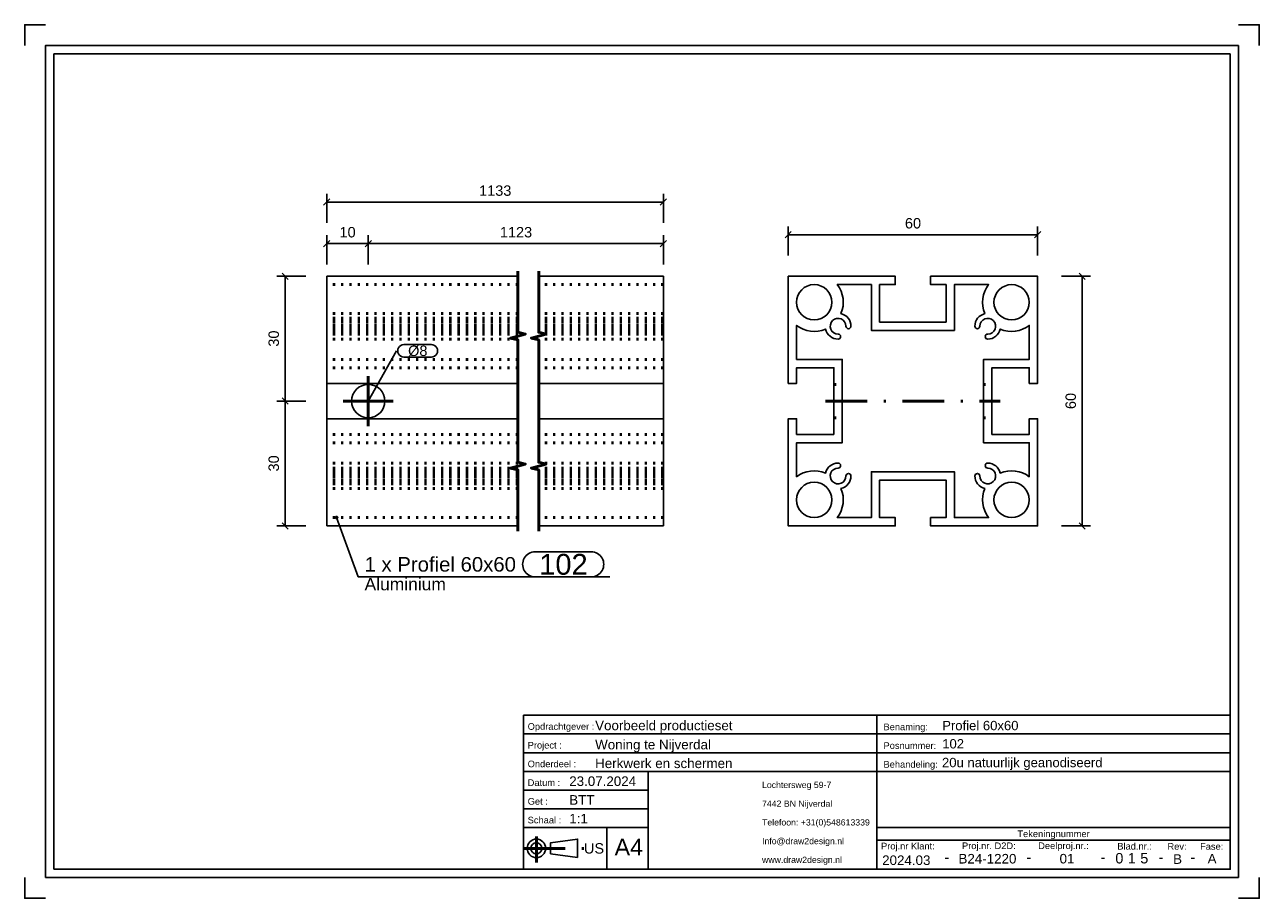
# Model space of a CAD drawing. Header units: millimetres. Extents: x 417 to 714, y -334 to -124.
import ezdxf
from ezdxf.enums import TextEntityAlignment as Align

# ---------------------------------------------------------------- set-up
doc = ezdxf.new("R2010")
doc.units = ezdxf.units.MM
doc.linetypes.add('DOT', pattern=[2, 0.5, -1.5])
doc.linetypes.add('STRICHPUNKT2', pattern=[18.5, 10, -4, 0.5, -4])
doc.layers.get('0').update_dxf_attribs({"linetype": 'CONTINUOUS'})
for name, color, linetype in [('DIM49', 4, 'CONTINUOUS'), ('TXT_ALL', 7, 'CONTINUOUS'), ('TXT_DIM49', 2, 'CONTINUOUS'), ('TXT_YELLOW', 2, 'CONTINUOUS')]:
    doc.layers.add(name, color=color, linetype=linetype)
doc.layers.add('LE_ALL', color=7, linetype='CONTINUOUS', lineweight=50)
doc.styles.add('ARIAL', font='arial.ttf')

# ---------------------------------------------------------------- blocks, each defined once
blk = doc.blocks.new('TFIELD_00005', base_point=(594.02, -324.86))
at = {"layer": 'TXT_YELLOW', "style": 'ARIAL'}
for s, p in [('Lochtersweg 59-7', (594.02, -306.86)), ('7442 BN Nijverdal', (594.02, -311.36)), ('Telefoon: +31(0)548613339', (594.02, -315.86)), ('Info@draw2design.nl', (594.02, -320.36)), ('www.draw2design.nl', (594.02, -324.86))]:
    blk.add_text(s, height=1.5, dxfattribs=at).set_placement(p, align=Align.MIDDLE_LEFT)
blk = doc.blocks.new('FLEX_00004', base_point=(606.83, -327.11))
blk.add_blockref('TFIELD_00005', (594.02, -324.86))
blk = doc.blocks.new('D2D_00003', base_point=(566.89, -325.25))
blk.add_blockref('FLEX_00004', (606.83, -327.11))
blk = doc.blocks.new('TFIELD_00007', base_point=(558.55, -321.8))
at = {"layer": 'TXT_YELLOW', "style": 'ARIAL'}
blk.add_text('A4', height=4, dxfattribs=at).set_placement((558.55, -321.8), align=Align.MIDDLE_LEFT)
blk = doc.blocks.new('FLEX_00006', base_point=(561.93, -321.8))
blk.add_blockref('TFIELD_00007', (558.55, -321.8))
blk = doc.blocks.new('TFIELD_00013', base_point=(551.17, -322.11))
at = {"layer": 'TXT_YELLOW', "style": 'ARIAL'}
blk.add_text('US', height=2.5, dxfattribs=at).set_placement((551.17, -322.11), align=Align.MIDDLE_LEFT)
blk = doc.blocks.new('FLEX_00012', base_point=(551.17, -322.11))
blk.add_blockref('TFIELD_00013', (551.17, -322.11))
blk = doc.blocks.new('US_00011', base_point=(541.08, -322.11))
blk.add_line((543.1, -323.44), (549.66, -324.33))
blk.add_lwpolyline([(543.1, -323.44), (543.1, -320.78), (549.66, -319.89), (549.66, -324.33)])
for radius in [2.22, 1.33]:
    blk.add_circle((539.74, -322.11), radius)
at = {"layer": 'LE_ALL', "color": 1, "linetype": 'STRICHPUNKT2'}
for p, q in [((539.74, -319.29), (539.74, -325.52)), ((536.64, -322.11), (551.51, -322.11))]:
    blk.add_line(p, q, dxfattribs=at)
blk.add_blockref('FLEX_00012', (551.17, -322.11))
blk = doc.blocks.new('SCHRIFE_00015', base_point=(547.64, -307.11))
for p, q in [((536.64, -290.11), (621.64, -290.11)), ((536.64, -290.11), (536.64, -327.11)), ((621.64, -290.11), (706.64, -290.11)), ((621.64, -327.11), (621.64, -290.11)), ((706.64, -290.11), (706.64, -327.11)), ((536.64, -294.61), (621.64, -294.61)), ((621.64, -294.61), (706.64, -294.61)), ((536.64, -299.11), (621.64, -299.11)), ((621.64, -299.11), (706.64, -299.11)), ((536.64, -303.61), (706.64, -303.61)), ((566.64, -303.61), (566.64, -327.11)), ((566.64, -308.11), (536.64, -308.11)), ((566.64, -312.61), (536.64, -312.61)), ((566.64, -317.11), (536.64, -317.11)), ((556.64, -317.11), (556.64, -327.11)), ((706.64, -317.11), (621.64, -317.11)), ((706.64, -320.11), (621.64, -320.11)), ((706.64, -327.11), (536.64, -327.11))]:
    blk.add_line(p, q)
at = {"layer": 'TXT_YELLOW', "style": 'ARIAL'}
for s, height, p in [('Voorbeeld productieset', 2.3, (553.87, -293.71)), ('Profiel 60x60', 2.25, (637.36, -293.71)), ('Woning te Nijverdal', 2.3, (553.87, -298.31)), ('102', 2.25, (637.36, -298.1)), ('Herkwerk en schermen', 2.3, (553.87, -302.81)), ('20u natuurlijk geanodiseerd', 2.25, (637.31, -302.6)), ('23.07.2024', 2.3, (547.64, -307.11)), ('BTT', 2.3, (547.64, -311.61)), ('1:1', 2.3, (547.64, -316.11))]:
    blk.add_text(s, height=height, dxfattribs=at).set_placement(p)
for s, height, p in [('B24-1220', 2.3, (648.24, -325.75)), ('01', 2.3, (667.38, -325.74)), ('B', 2.3, (693.98, -325.84)), ('A', 2.3, (702.28, -325.74)), ('2024.03', 2.3, (628.72, -326.11)), ('-', 2.5, (638.47, -325.45)), ('-', 2.5, (658.21, -325.45)), ('-', 2.5, (676.04, -325.45)), ('-', 2.5, (689.98, -325.45)), ('-', 2.5, (697.63, -325.45))]:
    blk.add_text(s, height=height, dxfattribs=at).set_placement(p, align=Align.CENTER)
blk = doc.blocks.new('TFIELD_00019', base_point=(685, -324.48))
at = {"layer": 'TXT_ALL', "style": 'ARIAL'}
blk.add_text('5', height=2.5, dxfattribs=at).set_placement((685, -324.48), align=Align.MIDDLE_LEFT)
blk = doc.blocks.new('5_00018')
blk.add_blockref('TFIELD_00019', (685, -324.48))
blk = doc.blocks.new('TELLER1_00017')
blk.add_blockref('5_00018', (0, 0))
blk = doc.blocks.new('TFIELD_00022', base_point=(682, -324.48))
at = {"layer": 'TXT_ALL', "style": 'ARIAL'}
blk.add_text('1', height=2.5, dxfattribs=at).set_placement((682, -324.48), align=Align.MIDDLE_LEFT)
blk = doc.blocks.new('1_00021')
blk.add_blockref('TFIELD_00022', (682, -324.48))
blk = doc.blocks.new('TELLER2_00020')
blk.add_blockref('1_00021', (0, 0))
blk = doc.blocks.new('TFIELD_00025', base_point=(679, -324.48))
at = {"layer": 'TXT_ALL', "style": 'ARIAL'}
blk.add_text('0', height=2.5, dxfattribs=at).set_placement((679, -324.48), align=Align.MIDDLE_LEFT)
blk = doc.blocks.new('0_00024')
blk.add_blockref('TFIELD_00025', (679, -324.48))
blk = doc.blocks.new('TELLER3_00023')
blk.add_blockref('0_00024', (0, 0))
blk = doc.blocks.new('NL_00026', base_point=(537.64, -293.61))
at = {"layer": 'TXT_ALL', "color": 1, "style": 'ARIAL'}
blk.add_text('Tekeningnummer', height=1.6, dxfattribs=at).set_placement((664.14, -318.61), align=Align.MIDDLE_CENTER)
at = {"layer": 'TXT_YELLOW', "style": 'ARIAL'}
for s, p in [('Opdrachtgever :', (537.64, -293.61)), ('Benaming:', (623.24, -293.71)), ('Project :', (537.64, -298.11)), ('Posnummer:', (623.24, -298.21)), ('Onderdeel :', (537.64, -302.61)), ('Behandeling:', (623.24, -302.71)), ('Datum :', (537.64, -307.11)), ('Get :', (537.64, -311.61)), ('Schaal :', (537.64, -316.11)), ('Proj.nr Klant:', (622.64, -322.36)), ('Proj.nr. D2D:', (642.12, -322.29)), ('Deelproj.nr.:', (660.45, -322.28)), ('Blad.nr.:', (679.48, -322.4)), ('Rev:', (691.55, -322.44)), ('Fase:', (699.39, -322.44))]:
    blk.add_text(s, height=1.6, dxfattribs=at).set_placement(p)
blk = doc.blocks.new('SCHRIFE_00014')
for name, p in [('SCHRIFE_00015', (547.64, -307.11)), ('NL_00026', (537.64, -293.61)), ('TELLER3_00023', (0, 0)), ('TELLER2_00020', (0, 0)), ('TELLER1_00017', (0, 0))]:
    blk.add_blockref(name, p)
blk = doc.blocks.new('DINA4Q_00002', base_point=(706.64, -131.11))
for p, q in [((708.64, -129.11), (708.64, -329.11)), ((423.64, -327.11), (423.64, -131.11)), ((423.64, -131.11), (706.64, -131.11)), ((421.64, -329.11), (708.64, -329.11))]:
    blk.add_line(p, q)
for points in [[(416.64, -129.11), (416.64, -124.11), (421.64, -124.11)], [(708.64, -124.11), (713.64, -124.11), (713.64, -129.11)], [(421.64, -329.11), (421.64, -129.11), (708.64, -129.11)], [(706.64, -131.11), (706.64, -327.11), (423.64, -327.11)], [(416.64, -329.11), (416.64, -334.11), (421.64, -334.11)], [(708.64, -334.11), (713.64, -334.11), (713.64, -329.11)]]:
    blk.add_lwpolyline(points)
for name, p in [('SCHRIFE_00014', (0, 0)), ('D2D_00003', (566.89, -325.25)), ('US_00011', (541.08, -322.11)), ('FLEX_00006', (561.93, -321.8))]:
    blk.add_blockref(name, p)
blk = doc.blocks.new('_ZBL0016_00001')
blk.add_blockref('DINA4Q_00002', (706.64, -131.11))
blk = doc.blocks.new('_D1', base_point=(492.37, -175.24))
at = {"layer": 'DIM49', "color": 1}
for p, q in [((489.29, -181.74), (489.29, -174.74)), ((499.29, -181.74), (499.29, -174.74)), ((490.04, -175.99), (488.54, -177.49)), ((489.29, -176.74), (499.29, -176.74)), ((498.54, -177.49), (500.04, -175.99))]:
    blk.add_line(p, q, dxfattribs=at)
at = {"layer": 'TXT_DIM49', "style": 'ARIAL'}
blk.add_text('10', height=2.5, dxfattribs=at).set_placement((492.37, -175.24))
blk = doc.blocks.new('_D2', base_point=(530.95, -175.24))
at = {"layer": 'DIM49', "color": 1}
for p, q in [((499.29, -181.74), (499.29, -174.74)), ((570.29, -181.74), (570.29, -174.74)), ((500.04, -175.99), (498.54, -177.49)), ((499.29, -176.74), (570.29, -176.74)), ((569.54, -177.49), (571.04, -175.99))]:
    blk.add_line(p, q, dxfattribs=at)
at = {"layer": 'TXT_DIM49', "style": 'ARIAL'}
blk.add_text('1123', height=2.5, dxfattribs=at).set_placement((530.95, -175.24))
blk = doc.blocks.new('_D3', base_point=(525.95, -165.24))
at = {"layer": 'DIM49', "color": 1}
for p, q in [((490.04, -165.99), (488.54, -167.49)), ((489.29, -171.74), (489.29, -164.74)), ((569.54, -167.49), (571.04, -165.99)), ((570.29, -171.74), (570.29, -164.74)), ((489.29, -166.74), (570.29, -166.74))]:
    blk.add_line(p, q, dxfattribs=at)
at = {"layer": 'TXT_DIM49', "style": 'ARIAL'}
blk.add_text('1133', height=2.5, dxfattribs=at).set_placement((525.95, -165.24))
blk = doc.blocks.new('_D4', base_point=(477.79, -231.51))
at = {"layer": 'DIM49', "color": 1}
for p, q in [((480.04, -215.34), (478.54, -213.84)), ((484.29, -214.59), (477.29, -214.59)), ((479.29, -244.59), (479.29, -214.59)), ((484.29, -244.59), (477.29, -244.59)), ((478.54, -243.84), (480.04, -245.34))]:
    blk.add_line(p, q, dxfattribs=at)
at = {"layer": 'TXT_DIM49', "style": 'ARIAL'}
blk.add_text('30', height=2.5, rotation=90.0002, dxfattribs=at).set_placement((477.79, -231.51))
blk = doc.blocks.new('_D5', base_point=(477.79, -201.51))
at = {"layer": 'DIM49', "color": 1}
for p, q in [((480.04, -185.34), (478.54, -183.84)), ((484.29, -184.59), (477.29, -184.59)), ((479.29, -214.59), (479.29, -184.59)), ((478.54, -213.84), (480.04, -215.34)), ((484.29, -214.59), (477.29, -214.59))]:
    blk.add_line(p, q, dxfattribs=at)
at = {"layer": 'TXT_DIM49', "style": 'ARIAL'}
blk.add_text('30', height=2.5, rotation=90.0002, dxfattribs=at).set_placement((477.79, -201.51))
blk = doc.blocks.new('SHAPE_00050', base_point=(499.29, -214.59))
at = {"layer": 'DIM49', "color": 3}
for p, q in [((507.87, -201), (514.47, -201)), ((499.29, -214.59), (506.12, -202.5)), ((514.47, -204), (507.87, -204))]:
    blk.add_line(p, q, dxfattribs=at)
for centre, start_param, end_param in [((507.87, -202.5), 1.570796, 4.712389), ((514.47, -202.5), 4.712389, 7.853982)]:
    blk.add_ellipse(centre, major_axis=(1.5, 0), ratio=1, start_param=start_param, end_param=end_param, dxfattribs=at)
at = {"layer": 'TXT_DIM49', "style": 'ARIAL'}
blk.add_text('Ø8', height=2.5, dxfattribs=at).set_placement((508.87, -202.5), align=Align.MIDDLE_LEFT)
blk = doc.blocks.new('SHAPE_00051', base_point=(491.67, -242.59))
at = {"layer": 'DIM49', "color": 3}
for p, q in [((491.41, -242.55), (491.92, -242.55)), ((491.46, -242.75), (491.87, -242.75)), ((491.78, -242.35), (491.56, -242.35)), ((491.67, -242.59), (496.9, -256.83)), ((539.42, -250.83), (552.94, -250.83)), ((496.9, -256.83), (557.44, -256.83)), ((552.94, -256.83), (539.42, -256.83))]:
    blk.add_line(p, q, dxfattribs=at)
blk.add_lwpolyline([(491.51, -242.37), (491.46, -242.42), (491.43, -242.48), (491.41, -242.54), (491.4, -242.61), (491.42, -242.68), (491.45, -242.74), (491.5, -242.79), (491.56, -242.83), (491.62, -242.85), (491.69, -242.85), (491.76, -242.83), (491.82, -242.8), (491.87, -242.76), (491.9, -242.7), (491.93, -242.63), (491.93, -242.56), (491.91, -242.5), (491.88, -242.44), (491.83, -242.39), (491.78, -242.35), (491.71, -242.33), (491.64, -242.33), (491.57, -242.34)], close=True, dxfattribs=at)
for centre, start_param, end_param in [((539.42, -253.83), 1.570796, 4.712389), ((552.94, -253.83), 4.712389, 7.853982)]:
    blk.add_ellipse(centre, major_axis=(3, 0), ratio=1, start_param=start_param, end_param=end_param, dxfattribs=at)
at = {"layer": 'TXT_DIM49', "style": 'ARIAL'}
for s, height, p in [('1 x Profiel 60x60', 3.5, (498.4, -253.83)), ('102', 5, (540.42, -253.83)), ('Aluminium', 3, (498.4, -258.58))]:
    blk.add_text(s, height=height, dxfattribs=at).set_placement(p, align=Align.MIDDLE_LEFT)
blk = doc.blocks.new('Profiel 60x60_00031', base_point=(570.29, -224.59))
for p, q in [((535.29, -184.59), (489.29, -184.59)), ((489.29, -210.34), (489.29, -184.59)), ((570.29, -184.59), (540.29, -184.59)), ((570.29, -210.34), (570.29, -184.59)), ((489.29, -218.84), (489.29, -210.34)), ((535.29, -210.34), (489.29, -210.34)), ((570.29, -210.34), (540.29, -210.34)), ((570.29, -218.84), (570.29, -210.34)), ((535.29, -218.84), (489.29, -218.84)), ((489.29, -244.59), (489.29, -218.84)), ((570.29, -218.84), (540.29, -218.84)), ((570.29, -244.59), (570.29, -218.84)), ((535.29, -244.59), (489.29, -244.59)), ((570.29, -244.59), (540.29, -244.59))]:
    blk.add_line(p, q)
blk.add_circle((499.29, -214.59), 4)
at = {"layer": 'LE_ALL', "color": 3, "linetype": 'DOT'}
for p, q in [((535.29, -186.59), (489.29, -186.59)), ((535.29, -186.59), (489.29, -186.59)), ((570.29, -186.59), (540.29, -186.59)), ((570.29, -186.59), (540.29, -186.59)), ((535.29, -193.57), (489.29, -193.57)), ((535.29, -194.69), (489.29, -194.69)), ((535.29, -195.09), (489.29, -195.09)), ((535.29, -195.59), (489.29, -195.59)), ((570.29, -193.57), (540.29, -193.57)), ((570.29, -194.69), (540.29, -194.69)), ((570.29, -195.09), (540.29, -195.09)), ((570.29, -195.59), (540.29, -195.59)), ((535.29, -196.4), (489.29, -196.4)), ((535.29, -196.59), (489.29, -196.59)), ((535.29, -197.19), (489.29, -197.19)), ((535.29, -197.28), (489.29, -197.28)), ((535.29, -197.59), (489.29, -197.59)), ((535.29, -197.84), (489.29, -197.84)), ((535.29, -198.49), (489.29, -198.49)), ((570.29, -196.4), (540.29, -196.4)), ((570.29, -196.59), (540.29, -196.59)), ((570.29, -197.19), (540.29, -197.19)), ((570.29, -197.28), (540.29, -197.28)), ((570.29, -197.59), (540.29, -197.59)), ((570.29, -197.84), (540.29, -197.84)), ((570.29, -198.49), (540.29, -198.49)), ((535.29, -199.69), (489.29, -199.69)), ((570.29, -199.69), (540.29, -199.69)), ((535.29, -204.59), (489.29, -204.59)), ((570.29, -204.59), (540.29, -204.59)), ((535.29, -206.59), (489.29, -206.59)), ((570.29, -206.59), (540.29, -206.59)), ((535.29, -222.59), (489.29, -222.59)), ((570.29, -222.59), (540.29, -222.59)), ((535.29, -224.59), (489.29, -224.59)), ((570.29, -224.59), (540.29, -224.59)), ((535.29, -229.49), (489.29, -229.49)), ((535.29, -230.69), (489.29, -230.69)), ((535.29, -231.34), (489.29, -231.34)), ((535.29, -231.59), (489.29, -231.59)), ((570.29, -229.49), (540.29, -229.49)), ((570.29, -230.69), (540.29, -230.69)), ((570.29, -231.34), (540.29, -231.34)), ((570.29, -231.59), (540.29, -231.59)), ((535.29, -231.89), (489.29, -231.89)), ((535.29, -231.99), (489.29, -231.99)), ((535.29, -232.59), (489.29, -232.59)), ((535.29, -232.78), (489.29, -232.78)), ((535.29, -233.59), (489.29, -233.59)), ((535.29, -234.09), (489.29, -234.09)), ((535.29, -234.49), (489.29, -234.49)), ((570.29, -231.89), (540.29, -231.89)), ((570.29, -231.99), (540.29, -231.99)), ((570.29, -232.59), (540.29, -232.59)), ((570.29, -232.78), (540.29, -232.78)), ((570.29, -233.59), (540.29, -233.59)), ((570.29, -234.09), (540.29, -234.09)), ((570.29, -234.49), (540.29, -234.49)), ((535.29, -235.61), (489.29, -235.61)), ((570.29, -235.61), (540.29, -235.61)), ((535.29, -242.59), (489.29, -242.59)), ((535.29, -242.59), (489.29, -242.59)), ((570.29, -242.59), (540.29, -242.59)), ((570.29, -242.59), (540.29, -242.59))]:
    blk.add_line(p, q, dxfattribs=at)
for name, p in [('_D3', (525.95, -165.24)), ('_D1', (492.37, -175.24)), ('_D2', (530.95, -175.24)), ('_D5', (477.79, -201.51)), ('SHAPE_00050', (499.29, -214.59)), ('_D4', (477.79, -231.51)), ('SHAPE_00051', (491.67, -242.59))]:
    blk.add_blockref(name, p)
blk = doc.blocks.new('_00033', base_point=(499.29, -214.59))
at = {"layer": 'LE_ALL', "color": 1, "linetype": 'STRICHPUNKT2'}
for q in [(499.29, -208.59), (499.29, -208.59), (493.29, -214.59), (493.29, -214.59), (499.29, -220.59), (505.29, -214.59), (499.29, -220.59), (505.29, -214.59)]:
    blk.add_line((499.29, -214.59), q, dxfattribs=at)
blk = doc.blocks.new('_00032')
blk.add_blockref('_00033', (499.29, -214.59))
blk = doc.blocks.new('Profiel 60x60_00030')
for name, p in [('Profiel 60x60_00031', (570.29, -224.59)), ('_00032', (0, 0))]:
    blk.add_blockref(name, p)
blk = doc.blocks.new('Tussenkoker_00029')
blk.add_blockref('Profiel 60x60_00030', (0, 0))
blk = doc.blocks.new('_A3D0053_00028')
blk.add_blockref('Tussenkoker_00029', (0, 0))
blk = doc.blocks.new('_SHORTEN_00034', base_point=(535.29, -245.84))
at = {"layer": 'LE_ALL', "color": 4}
for points in [[(535.29, -245.84), (535.29, -231.15), (533.54, -230.68), (537.04, -229.74), (535.29, -229.28), (535.29, -199.9), (533.54, -199.43), (537.04, -198.49), (535.29, -198.03), (535.29, -183.34)], [(540.29, -245.84), (540.29, -231.15), (538.54, -230.68), (542.04, -229.74), (540.29, -229.28), (540.29, -199.9), (538.54, -199.43), (542.04, -198.49), (540.29, -198.03), (540.29, -183.34)]]:
    blk.add_lwpolyline(points, dxfattribs=at)
blk = doc.blocks.new('_ANS0053_00027')
for name, p in [('_A3D0053_00028', (0, 0)), ('_SHORTEN_00034', (535.29, -245.84))]:
    blk.add_blockref(name, p)
blk = doc.blocks.new('_D6', base_point=(628.39, -173.09))
at = {"layer": 'DIM49', "color": 1}
for p, q in [((601.06, -173.84), (599.56, -175.34)), ((600.31, -179.59), (600.31, -172.59)), ((660.31, -174.59), (600.31, -174.59)), ((659.56, -175.34), (661.06, -173.84)), ((660.31, -179.59), (660.31, -172.59))]:
    blk.add_line(p, q, dxfattribs=at)
at = {"layer": 'TXT_DIM49', "style": 'ARIAL'}
blk.add_text('60', height=2.5, dxfattribs=at).set_placement((628.39, -173.09))
blk = doc.blocks.new('_D7', base_point=(669.52, -216.51))
at = {"layer": 'DIM49', "color": 1}
for p, q in [((671.77, -185.34), (670.27, -183.84)), ((666.02, -184.59), (673.02, -184.59)), ((671.02, -244.59), (671.02, -184.59)), ((666.02, -244.59), (673.02, -244.59)), ((670.27, -243.84), (671.77, -245.34))]:
    blk.add_line(p, q, dxfattribs=at)
at = {"layer": 'TXT_DIM49', "style": 'ARIAL'}
blk.add_text('60', height=2.5, rotation=90.0002, dxfattribs=at).set_placement((669.52, -216.51))
blk = doc.blocks.new('Profiel 60x60_00039', base_point=(611.31, -218.59))
blk.add_lwpolyline([(611.31, -222.59), (611.31, -206.59), (602.31, -206.59), (602.31, -210.34), (600.31, -210.34), (600.31, -184.59), (626.06, -184.59), (626.06, -186.59), (622.31, -186.59), (622.31, -195.59), (638.31, -195.59), (638.31, -186.59), (634.56, -186.59), (634.56, -184.59), (660.31, -184.59), (660.31, -210.34), (658.31, -210.34), (658.31, -206.59), (649.31, -206.59), (649.31, -222.59), (658.31, -222.59), (658.31, -218.84), (660.31, -218.84), (660.31, -244.59), (634.56, -244.59), (634.56, -242.59), (638.31, -242.59), (638.31, -233.59), (622.31, -233.59), (622.31, -242.59), (626.06, -242.59), (626.06, -244.59), (600.31, -244.59), (600.31, -218.84), (602.31, -218.84), (602.31, -222.59)], close=True)
blk.add_lwpolyline([(602.31, -204.59), (613.31, -204.59), (613.31, -224.59), (602.31, -224.59), (602.31, -232.78, -0.269494), (609.29, -231.89, -0.349335), (612.31, -229.49, -1), (612.31, -230.69, 2.414214), (614.21, -232.59, -1), (615.41, -232.59, -0.349335), (613.01, -235.61, -0.269494), (612.12, -242.59), (620.31, -242.59), (620.31, -231.59), (640.31, -231.59), (640.31, -242.59), (648.5, -242.59, -0.269494), (647.61, -235.61, -0.349335), (645.21, -232.59, -1), (646.41, -232.59, 2.414214), (648.31, -230.69, -1), (648.31, -229.49, -0.349335), (651.33, -231.89, -0.269494), (658.31, -232.78), (658.31, -224.59), (647.31, -224.59), (647.31, -204.59), (658.31, -204.59), (658.31, -196.4, -0.269494), (651.33, -197.28, -0.349335), (648.31, -199.69, -1), (648.31, -198.49, 2.414214), (646.41, -196.59, -1), (645.21, -196.59, -0.349335), (647.61, -193.57, -0.269494), (648.5, -186.59), (640.31, -186.59), (640.31, -197.59), (620.31, -197.59), (620.31, -186.59), (612.12, -186.59, -0.269494), (613.01, -193.57, -0.349335), (615.41, -196.59, -1), (614.21, -196.59, 2.414214), (612.31, -198.49, -1), (612.31, -199.69, -0.349335), (609.29, -197.28, -0.269494), (602.31, -196.4)], format="xyb", close=True)
for centre in [(606.56, -190.84), (654.06, -190.84), (606.56, -238.34), (654.06, -238.34)]:
    blk.add_circle(centre, 4.25)
at = {"layer": 'LE_ALL', "color": 3, "linetype": 'DOT'}
for p, q in [((611.31, -210.59), (613.31, -210.59)), ((647.31, -210.59), (649.31, -210.59)), ((611.31, -218.59), (613.31, -218.59)), ((647.31, -218.59), (649.31, -218.59))]:
    blk.add_line(p, q, dxfattribs=at)
for name, p in [('_D6', (628.39, -173.09)), ('_D7', (669.52, -216.51))]:
    blk.add_blockref(name, p)
blk = doc.blocks.new('_00041', base_point=(609.31, -214.59))
at = {"layer": 'LE_ALL', "color": 1, "linetype": 'STRICHPUNKT2'}
blk.add_line((609.31, -214.59), (651.31, -214.59), dxfattribs=at)
blk = doc.blocks.new('_00040')
blk.add_blockref('_00041', (609.31, -214.59))
blk = doc.blocks.new('Profiel 60x60_00038')
for name, p in [('Profiel 60x60_00039', (611.31, -218.59)), ('_00040', (0, 0))]:
    blk.add_blockref(name, p)
blk = doc.blocks.new('Tussenkoker_00037')
blk.add_blockref('Profiel 60x60_00038', (0, 0))
blk = doc.blocks.new('_A3D0054_00036')
blk.add_blockref('Tussenkoker_00037', (0, 0))
blk = doc.blocks.new('_ANS0054_00035')
blk.add_blockref('_A3D0054_00036', (0, 0))

msp = doc.modelspace()

# ---------------------------------------------------------------- block references
for name in ['_ZBL0016_00001', '_ANS0053_00027', '_ANS0054_00035']:
    msp.add_blockref(name, (0, 0))

doc.saveas('drawing.dxf')
